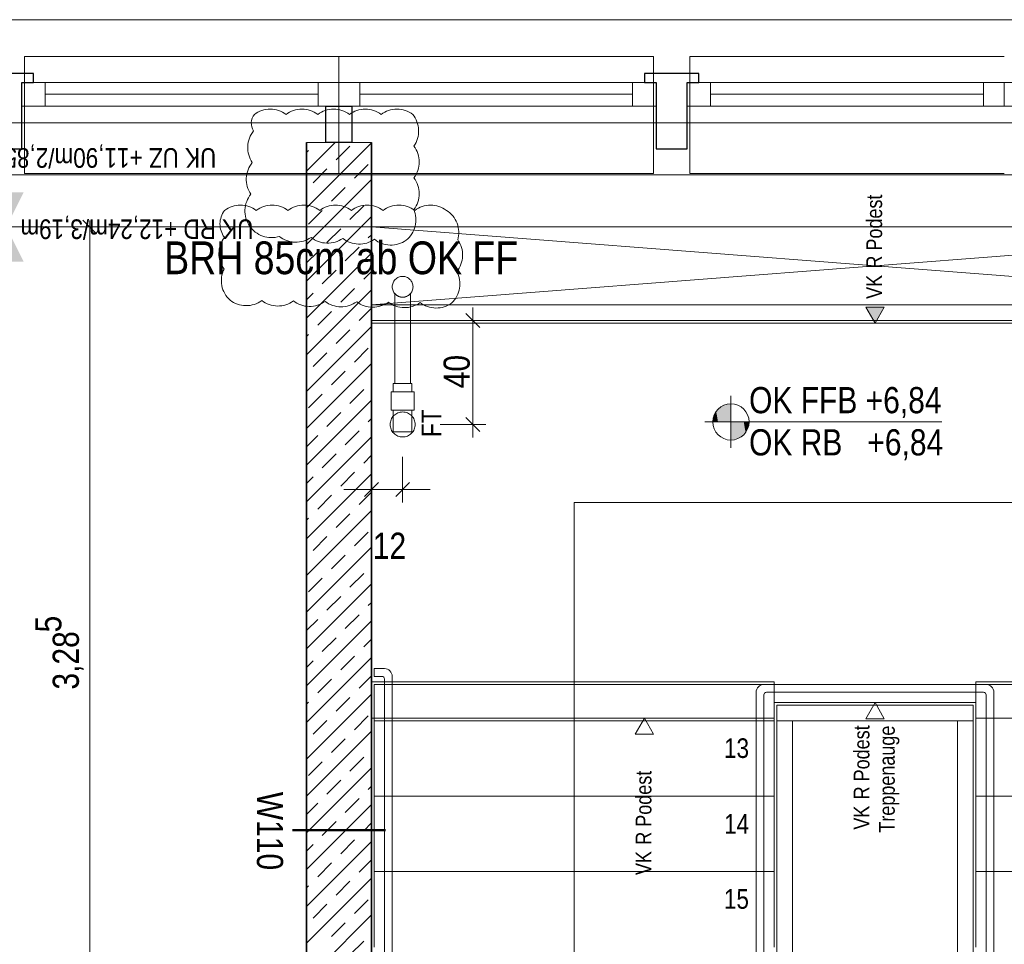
# Model space of a CAD drawing. Extents: x -620 to 300, y 62 to 1112.
# Tile 232 of 235: x -68 to 8, y 940 to 1011. Entities that reach past the tile are written whole.
import ezdxf
from ezdxf.lldxf.tags import DXFTag

# ---------------------------------------------------------------- set-up
doc = ezdxf.new("R2010")
doc.units = 0
doc.layers.get('0').update_dxf_attribs({"lineweight": 13})
for name, color, linetype, lineweight, true_color in [('30 -33 Aussenwände- 7 Fassade_ Elemente', 7, 'Continuous', 9, 0x00aacc), ('30 -34 Innenwände- 1 tragend', 7, 'Continuous', 13, 0xdd0806), ('30 -35 Decken- 1 Konstruktion-Träger- Stahlbeton', 7, 'Continuous', 13, 0x33aa00), ('30 -35 Decken- 2.1 Treppen Innen 2D', 7, 'Continuous', 9, 0x599559), ('40 -47 Nutzungspez. Anlagen -4 Feuerlöschanlagen', 7, 'Continuous', 9, 0xff7fff), ('70 -76 Bemaßung- 2 Allgemein', 9, 'Continuous', 5, 0x808080), ('70 -77 Revision- 2 Wolken', 7, 'Continuous', 18, 0x944cff)]:
    doc.layers.add(name, color=color, linetype=linetype, lineweight=lineweight, true_color=true_color)
for name, color, linetype, lineweight in [('70 -71 Achsen- 1 Gebäudeachsen', 7, 'STRICHPUNKT2-A06CPVE5L0', 18), ('70 -72 Beschriftung- 5 Höhenkoten-A06CPVE2L0', 7, 'Continuous', 15), ('70 -75 Raumstempel- 3 Wandstempel', 7, 'Continuous', 50), ('Keine-A06CPVE4L0', 7, 'Continuous', 9)]:
    doc.layers.add(name, color=color, linetype=linetype, lineweight=lineweight)
doc.styles.get("Standard").update_dxf_attribs({"font": 'ARIALN.TTF'})
tags = doc.linetypes.add('grob-A06CPVE1L0', pattern=[14, 3, -8, 3]).pattern_tags.tags
tags[8:9] = [DXFTag(74, 4), DXFTag(75, 0), DXFTag(340, '0'), DXFTag(46, 0.0), DXFTag(50, 0.0), DXFTag(44, 0.0), DXFTag(45, 0.0)]
tags[6:7] = [DXFTag(74, 4), DXFTag(75, 0), DXFTag(340, '0'), DXFTag(46, 0.0), DXFTag(50, 0.0), DXFTag(44, 0.0), DXFTag(45, 0.0)]
tags[4:5] = [DXFTag(74, 4), DXFTag(75, 0), DXFTag(340, '0'), DXFTag(46, 0.0), DXFTag(50, 0.0), DXFTag(44, 0.0), DXFTag(45, 0.0)]
tags = doc.linetypes.add('STRICHPUNKT2-A06CPVE5L0', pattern=[12.7, 6.35, -3.175, 0, -3.175]).pattern_tags.tags
tags[10:11] = [DXFTag(74, 4), DXFTag(75, 0), DXFTag(340, '0'), DXFTag(46, 0.0), DXFTag(50, 0.0), DXFTag(44, 0.0), DXFTag(45, 0.0)]
tags[8:9] = [DXFTag(74, 4), DXFTag(75, 0), DXFTag(340, '0'), DXFTag(46, 0.0), DXFTag(50, 0.0), DXFTag(44, 0.0), DXFTag(45, 0.0)]
tags[6:7] = [DXFTag(74, 4), DXFTag(75, 0), DXFTag(340, '0'), DXFTag(46, 0.0), DXFTag(50, 0.0), DXFTag(44, 0.0), DXFTag(45, 0.0)]
tags[4:5] = [DXFTag(74, 4), DXFTag(75, 0), DXFTag(340, '0'), DXFTag(46, 0.0), DXFTag(50, 0.0), DXFTag(44, 0.0), DXFTag(45, 0.0)]

# ---------------------------------------------------------------- blocks, each defined once
blk = doc.blocks.new('Referenz-A06CPVE6L0')
at = {"layer": '30 -33 Aussenwände- 7 Fassade_ Elemente', "color": 0, "linetype": 'Continuous', "ltscale": 0.13}
for p, q in [((38.021, 1011.393), (-124.179, 1011.393)), ((-67.479, 1006.553), (-43.079, 1006.553)), ((-67.479, 1004.753), (-67.479, 1006.553)), ((-43.079, 1006.553), (-18.679, 1006.553)), ((-43.079, 1004.753), (-43.079, 1006.553)), ((-18.679, 1006.553), (-18.679, 1004.753)), ((-16.279, 1006.553), (8.121, 1006.553)), ((-16.279, 1004.753), (-16.279, 1006.553)), ((8.121, 1006.553), (32.521, 1006.553)), ((8.121, 1004.753), (8.121, 1006.553)), ((-43.079, 1004.753), (-67.479, 1004.753)), ((-18.679, 1004.753), (-43.079, 1004.753)), ((8.121, 1004.753), (-16.279, 1004.753)), ((32.521, 1004.753), (8.121, 1004.753)), ((-121.079, 995.453), (34.921, 995.453))]:
    blk.add_line(p, q, dxfattribs=at)
at = {"layer": '30 -33 Aussenwände- 7 Fassade_ Elemente', "color": 0}
for p, q in [((-67.279, 1006.553), (-67.279, 1008.553)), ((-67.279, 1008.553), (-43.079, 1008.553)), ((-43.079, 1008.553), (-43.079, 1006.553)), ((-43.079, 1008.553), (-18.879, 1008.553)), ((-18.879, 1008.553), (-18.879, 1006.553)), ((-16.079, 1006.553), (-16.079, 1008.553)), ((-16.079, 1008.553), (8.121, 1008.553)), ((-67.279, 1006.553), (-65.679, 1006.553)), ((-67.279, 1004.753), (-67.279, 1006.553)), ((-65.679, 1006.553), (-44.679, 1006.553)), ((-65.679, 1004.753), (-65.679, 1006.553)), ((-44.679, 1006.553), (-44.679, 1004.753)), ((-43.079, 1006.553), (-44.679, 1006.553)), ((-43.079, 1004.753), (-43.079, 1006.553)), ((-43.079, 1006.553), (-41.479, 1006.553)), ((-41.479, 1006.553), (-20.479, 1006.553)), ((-41.479, 1004.753), (-41.479, 1006.553)), ((-20.479, 1006.553), (-20.479, 1004.753)), ((-18.879, 1006.553), (-20.479, 1006.553)), ((-18.879, 1004.753), (-18.879, 1006.553)), ((-16.079, 1006.553), (-14.479, 1006.553)), ((-16.079, 1004.753), (-16.079, 1006.553)), ((-14.479, 1006.553), (6.521, 1006.553)), ((-14.479, 1004.753), (-14.479, 1006.553)), ((6.521, 1006.553), (6.521, 1004.753)), ((8.121, 1006.553), (6.521, 1006.553)), ((-44.679, 1005.653), (-65.679, 1005.653)), ((-20.479, 1005.653), (-41.479, 1005.653)), ((6.521, 1005.653), (-14.479, 1005.653)), ((-67.279, 1004.753), (-67.279, 999.553)), ((-65.679, 1004.753), (-67.279, 1004.753)), ((-44.679, 1004.753), (-65.679, 1004.753)), ((-44.679, 1004.753), (-43.079, 1004.753)), ((-43.079, 999.553), (-43.079, 1004.753)), ((-41.479, 1004.753), (-43.079, 1004.753)), ((-20.479, 1004.753), (-41.479, 1004.753)), ((-20.479, 1004.753), (-18.879, 1004.753)), ((-18.879, 999.553), (-18.879, 1004.753)), ((-16.079, 1004.753), (-16.079, 999.553)), ((-14.479, 1004.753), (-16.079, 1004.753)), ((6.521, 1004.753), (-14.479, 1004.753)), ((6.521, 1004.753), (8.121, 1004.753)), ((-67.279, 999.553), (-43.079, 999.553)), ((-43.079, 999.553), (-18.879, 999.553)), ((-16.079, 999.553), (8.121, 999.553))]:
    blk.add_line(p, q, dxfattribs=at)
at = {"layer": '30 -33 Aussenwände- 7 Fassade_ Elemente', "color": 0, "linetype": 'Continuous', "lineweight": 25, "ltscale": 0.25}
for p, q in [((-66.579, 1007.253), (-70.779, 1007.253)), ((-66.579, 1007.253), (-70.779, 1007.253)), ((-66.579, 1006.553), (-66.579, 1007.253)), ((-66.579, 1006.553), (-66.579, 1007.253)), ((-19.579, 1007.253), (-19.579, 1006.553)), ((-15.379, 1007.253), (-19.579, 1007.253)), ((-15.379, 1006.553), (-15.379, 1007.253)), ((-67.479, 1001.453), (-67.479, 1006.553)), ((-67.479, 1006.553), (-66.579, 1006.553)), ((-67.479, 1001.453), (-67.479, 1006.553)), ((-67.479, 1006.553), (-66.579, 1006.553)), ((-19.579, 1006.553), (-18.679, 1006.553)), ((-18.679, 1006.553), (-18.679, 1001.453)), ((-16.279, 1001.453), (-16.279, 1006.553)), ((-16.279, 1006.553), (-15.379, 1006.553)), ((-44.079, 1004.753), (-42.079, 1004.753)), ((-44.079, 1001.953), (-44.079, 1004.753)), ((-42.079, 1004.753), (-42.079, 1001.953)), ((-42.079, 1001.953), (-44.079, 1001.953)), ((-69.879, 1001.453), (-67.479, 1001.453)), ((-69.879, 1001.453), (-67.479, 1001.453)), ((-18.679, 1001.453), (-16.279, 1001.453))]:
    blk.add_line(p, q, dxfattribs=at)
at = {"layer": '30 -33 Aussenwände- 7 Fassade_ Elemente', "color": 0, "linetype": 'Continuous', "lineweight": 18, "ltscale": 0.18}
for p, q in [((-67.479, 1006.553), (-65.679, 1006.553)), ((-67.479, 1004.753), (-67.479, 1006.553)), ((-65.679, 1006.553), (-65.679, 1004.753)), ((-44.679, 1006.553), (-43.079, 1006.553)), ((-44.679, 1004.753), (-44.679, 1006.553)), ((-43.079, 1006.553), (-41.479, 1006.553)), ((-43.079, 1004.753), (-43.079, 1006.553)), ((-41.479, 1006.553), (-41.479, 1004.753)), ((-20.479, 1006.553), (-18.679, 1006.553)), ((-20.479, 1004.753), (-20.479, 1006.553)), ((-18.679, 1006.553), (-18.679, 1004.753)), ((-16.279, 1006.553), (-14.479, 1006.553)), ((-16.279, 1004.753), (-16.279, 1006.553)), ((-14.479, 1006.553), (-14.479, 1004.753)), ((6.521, 1006.553), (8.121, 1006.553)), ((6.521, 1004.753), (6.521, 1006.553)), ((8.121, 1006.553), (9.721, 1006.553)), ((8.121, 1004.753), (8.121, 1006.553)), ((-65.679, 1005.653), (-44.679, 1005.653)), ((-41.479, 1005.653), (-20.479, 1005.653)), ((-14.479, 1005.653), (6.521, 1005.653)), ((-65.679, 1004.753), (-67.479, 1004.753)), ((-43.079, 1004.753), (-44.679, 1004.753)), ((-41.479, 1004.753), (-43.079, 1004.753)), ((-18.679, 1004.753), (-20.479, 1004.753)), ((-14.479, 1004.753), (-16.279, 1004.753)), ((8.121, 1004.753), (6.521, 1004.753)), ((9.721, 1004.753), (8.121, 1004.753))]:
    blk.add_line(p, q, dxfattribs=at)
at = {"layer": '30 -34 Innenwände- 1 tragend', "color": 0, "lineweight": 9}
for p, q in [((-45.579, 999.751), (-43.376, 1001.953)), ((-45.579, 999.751), (-43.376, 1001.953)), ((-45.579, 996.923), (-40.579, 1001.923)), ((-45.579, 996.923), (-40.579, 1001.923)), ((-45.579, 1001.165), (-45.421, 1001.323)), ((-45.579, 1001.165), (-45.421, 1001.323)), ((-43.299, 1000.616), (-42.239, 1001.677)), ((-43.299, 1000.616), (-42.239, 1001.677)), ((-41.885, 999.202), (-40.825, 1000.262)), ((-41.885, 999.202), (-40.825, 1000.262)), ((-45.067, 998.848), (-44.007, 999.909)), ((-45.067, 998.848), (-44.007, 999.909)), ((-45.579, 994.094), (-40.579, 999.094)), ((-45.579, 994.094), (-40.579, 999.094)), ((-43.653, 997.434), (-42.592, 998.495)), ((-43.653, 997.434), (-42.592, 998.495)), ((-45.421, 995.666), (-44.36, 996.727)), ((-45.421, 995.666), (-44.36, 996.727)), ((-42.239, 996.02), (-41.178, 997.081)), ((-42.239, 996.02), (-41.178, 997.081)), ((-45.579, 991.266), (-40.579, 996.266)), ((-45.579, 991.266), (-40.579, 996.266)), ((-44.007, 994.252), (-42.946, 995.313)), ((-44.007, 994.252), (-42.946, 995.313)), ((-40.825, 994.606), (-40.579, 994.852)), ((-40.825, 994.606), (-40.579, 994.852)), ((-45.579, 992.68), (-44.714, 993.545)), ((-45.579, 992.68), (-44.714, 993.545)), ((-45.579, 988.438), (-40.579, 993.438)), ((-45.579, 988.438), (-40.579, 993.438)), ((-42.592, 992.838), (-41.532, 993.899)), ((-42.592, 992.838), (-41.532, 993.899)), ((-44.36, 991.07), (-43.299, 992.131)), ((-44.36, 991.07), (-43.299, 992.131)), ((-41.178, 991.424), (-40.579, 992.023)), ((-41.178, 991.424), (-40.579, 992.023)), ((-45.579, 985.609), (-40.579, 990.609)), ((-45.579, 985.609), (-40.579, 990.609)), ((-45.579, 989.852), (-45.067, 990.363)), ((-45.579, 989.852), (-45.067, 990.363)), ((-42.946, 989.656), (-41.885, 990.717)), ((-42.946, 989.656), (-41.885, 990.717)), ((-44.714, 987.888), (-43.653, 988.949)), ((-44.714, 987.888), (-43.653, 988.949)), ((-41.532, 988.242), (-40.579, 989.195)), ((-41.532, 988.242), (-40.579, 989.195)), ((-45.579, 982.781), (-40.579, 987.781)), ((-45.579, 982.781), (-40.579, 987.781)), ((-43.299, 986.474), (-42.239, 987.535)), ((-43.299, 986.474), (-42.239, 987.535)), ((-45.579, 987.023), (-45.421, 987.181)), ((-45.579, 987.023), (-45.421, 987.181)), ((-45.067, 984.706), (-44.007, 985.767)), ((-45.067, 984.706), (-44.007, 985.767)), ((-41.885, 985.06), (-40.825, 986.12)), ((-41.885, 985.06), (-40.825, 986.12)), ((-45.579, 979.952), (-40.579, 984.952)), ((-45.579, 979.952), (-40.579, 984.952)), ((-43.653, 983.292), (-42.592, 984.353)), ((-43.653, 983.292), (-42.592, 984.353)), ((-42.239, 981.878), (-41.178, 982.938)), ((-42.239, 981.878), (-41.178, 982.938)), ((-45.579, 977.124), (-40.579, 982.124)), ((-45.579, 977.124), (-40.579, 982.124)), ((-45.421, 981.524), (-44.36, 982.585)), ((-45.421, 981.524), (-44.36, 982.585)), ((-44.007, 980.11), (-42.946, 981.171)), ((-44.007, 980.11), (-42.946, 981.171)), ((-40.825, 980.464), (-40.579, 980.71)), ((-40.825, 980.464), (-40.579, 980.71)), ((-42.592, 978.696), (-41.532, 979.756)), ((-42.592, 978.696), (-41.532, 979.756)), ((-45.579, 978.538), (-44.714, 979.403)), ((-45.579, 978.538), (-44.714, 979.403)), ((-45.579, 974.295), (-40.579, 979.295)), ((-45.579, 974.295), (-40.579, 979.295)), ((-44.36, 976.928), (-43.299, 977.989)), ((-44.36, 976.928), (-43.299, 977.989)), ((-41.178, 977.282), (-40.579, 977.881)), ((-41.178, 977.282), (-40.579, 977.881)), ((-45.579, 971.467), (-40.579, 976.467)), ((-45.579, 971.467), (-40.579, 976.467)), ((-45.579, 975.71), (-45.067, 976.221)), ((-45.579, 975.71), (-45.067, 976.221)), ((-42.946, 975.514), (-41.885, 976.574)), ((-42.946, 975.514), (-41.885, 976.574)), ((-44.714, 973.746), (-43.653, 974.807)), ((-44.714, 973.746), (-43.653, 974.807)), ((-41.532, 974.1), (-40.579, 975.053)), ((-41.532, 974.1), (-40.579, 975.053)), ((-45.579, 968.639), (-40.579, 973.639)), ((-45.579, 968.639), (-40.579, 973.639)), ((-45.579, 972.881), (-45.421, 973.039)), ((-45.579, 972.881), (-45.421, 973.039)), ((-43.299, 972.332), (-42.239, 973.392)), ((-43.299, 972.332), (-42.239, 973.392)), ((-45.067, 970.564), (-44.007, 971.625)), ((-45.067, 970.564), (-44.007, 971.625)), ((-41.885, 970.918), (-40.825, 971.978)), ((-41.885, 970.918), (-40.825, 971.978)), ((-45.579, 965.81), (-40.579, 970.81)), ((-45.579, 965.81), (-40.579, 970.81)), ((-43.653, 969.15), (-42.592, 970.21)), ((-43.653, 969.15), (-42.592, 970.21)), ((-45.421, 967.382), (-44.36, 968.443)), ((-45.421, 967.382), (-44.36, 968.443)), ((-42.239, 967.736), (-41.178, 968.796)), ((-42.239, 967.736), (-41.178, 968.796)), ((-45.579, 962.982), (-40.579, 967.982)), ((-45.579, 962.982), (-40.579, 967.982)), ((-44.007, 965.968), (-42.946, 967.028)), ((-44.007, 965.968), (-42.946, 967.028)), ((-40.825, 966.321), (-40.579, 966.567)), ((-40.825, 966.321), (-40.579, 966.567)), ((-42.592, 964.554), (-41.532, 965.614)), ((-42.592, 964.554), (-41.532, 965.614)), ((-45.579, 964.396), (-44.714, 965.261)), ((-45.579, 964.396), (-44.714, 965.261)), ((-45.579, 960.153), (-40.579, 965.153)), ((-45.579, 960.153), (-40.579, 965.153)), ((-44.36, 962.786), (-43.299, 963.846)), ((-44.36, 962.786), (-43.299, 963.846)), ((-41.178, 963.139), (-40.579, 963.739)), ((-41.178, 963.139), (-40.579, 963.739)), ((-45.579, 957.325), (-40.579, 962.325)), ((-45.579, 957.325), (-40.579, 962.325)), ((-42.946, 961.372), (-41.885, 962.432)), ((-42.946, 961.372), (-41.885, 962.432)), ((-45.579, 961.567), (-45.067, 962.079)), ((-45.579, 961.567), (-45.067, 962.079)), ((-41.532, 959.957), (-40.579, 960.911)), ((-41.532, 959.957), (-40.579, 960.911)), ((-44.714, 959.604), (-43.653, 960.665)), ((-44.714, 959.604), (-43.653, 960.665)), ((-45.579, 954.496), (-40.579, 959.496)), ((-45.579, 954.496), (-40.579, 959.496)), ((-43.299, 958.19), (-42.239, 959.25)), ((-43.299, 958.19), (-42.239, 959.25)), ((-45.579, 958.739), (-45.421, 958.897)), ((-45.579, 958.739), (-45.421, 958.897)), ((-41.885, 956.775), (-40.825, 957.836)), ((-41.885, 956.775), (-40.825, 957.836)), ((-45.067, 956.422), (-44.007, 957.483)), ((-45.067, 956.422), (-44.007, 957.483)), ((-45.579, 951.668), (-40.579, 956.668)), ((-45.579, 951.668), (-40.579, 956.668)), ((-43.653, 955.008), (-42.592, 956.068)), ((-43.653, 955.008), (-42.592, 956.068)), ((-45.421, 953.24), (-44.36, 954.301)), ((-45.421, 953.24), (-44.36, 954.301)), ((-42.239, 953.593), (-41.178, 954.654)), ((-42.239, 953.593), (-41.178, 954.654)), ((-45.579, 948.84), (-40.579, 953.84)), ((-45.579, 948.84), (-40.579, 953.84)), ((-44.007, 951.826), (-42.946, 952.886)), ((-44.007, 951.826), (-42.946, 952.886)), ((-40.825, 952.179), (-40.579, 952.425)), ((-40.825, 952.179), (-40.579, 952.425)), ((-45.579, 950.254), (-44.714, 951.119)), ((-45.579, 950.254), (-44.714, 951.119)), ((-45.579, 946.011), (-40.579, 951.011)), ((-45.579, 946.011), (-40.579, 951.011)), ((-42.592, 950.411), (-41.532, 951.472)), ((-42.592, 950.411), (-41.532, 951.472)), ((-44.36, 948.644), (-43.299, 949.704)), ((-44.36, 948.644), (-43.299, 949.704)), ((-41.178, 948.997), (-40.579, 949.597)), ((-41.178, 948.997), (-40.579, 949.597)), ((-45.579, 943.183), (-40.579, 948.183)), ((-45.579, 943.183), (-40.579, 948.183)), ((-45.579, 947.425), (-45.067, 947.937)), ((-45.579, 947.425), (-45.067, 947.937)), ((-42.946, 947.229), (-41.885, 948.29)), ((-42.946, 947.229), (-41.885, 948.29)), ((-44.714, 945.462), (-43.653, 946.522)), ((-44.714, 945.462), (-43.653, 946.522)), ((-41.532, 945.815), (-40.579, 946.768)), ((-41.532, 945.815), (-40.579, 946.768)), ((-45.579, 940.354), (-40.579, 945.354)), ((-45.579, 940.354), (-40.579, 945.354)), ((-43.299, 944.048), (-42.239, 945.108)), ((-43.299, 944.048), (-42.239, 945.108)), ((-45.579, 944.597), (-45.421, 944.755)), ((-45.579, 944.597), (-45.421, 944.755)), ((-45.067, 942.28), (-44.007, 943.34)), ((-45.067, 942.28), (-44.007, 943.34)), ((-41.885, 942.633), (-40.825, 943.694)), ((-41.885, 942.633), (-40.825, 943.694)), ((-45.579, 937.526), (-40.579, 942.526)), ((-45.579, 937.526), (-40.579, 942.526)), ((-43.653, 940.866), (-42.592, 941.926)), ((-43.653, 940.866), (-42.592, 941.926)), ((-42.239, 939.451), (-41.178, 940.512)), ((-42.239, 939.451), (-41.178, 940.512))]:
    blk.add_line(p, q, dxfattribs=at)
at = {"layer": '30 -34 Innenwände- 1 tragend', "color": 0, "lineweight": 35}
for p, q in [((-45.579, 1001.953), (-45.579, 836.953)), ((-40.579, 1001.953), (-40.579, 836.953))]:
    blk.add_line(p, q, dxfattribs=at)
at = {"layer": '30 -34 Innenwände- 1 tragend', "color": 0, "linetype": 'Continuous', "lineweight": -2, "ltscale": 0.13}
for p, q in [((-45.579, 1001.953), (-45.579, 836.953)), ((-45.579, 1001.953), (-40.579, 1001.953)), ((-40.579, 1001.953), (-40.579, 836.953))]:
    blk.add_line(p, q, dxfattribs=at)
at = {"layer": '30 -35 Decken- 1 Konstruktion-Träger- Stahlbeton', "color": 0, "linetype": 'grob-A06CPVE1L0', "lineweight": -2, "ltscale": 0.13}
for p, q in [((76.595, 1003.453), (-121.579, 1003.453)), ((76.595, 995.453), (-121.579, 995.453))]:
    blk.add_line(p, q, dxfattribs=at)
at = {"layer": '30 -35 Decken- 2.1 Treppen Innen 2D', "color": 0}
for p, q in [((-40.579, 988.253), (-40.579, 989.453)), ((-40.579, 989.453), (36.921, 989.453)), ((36.921, 988.253), (-40.579, 988.253)), ((36.921, 988.053), (-40.579, 988.053)), ((-40.579, 988.053), (-40.579, 960.453)), ((21.321, 974.253), (-24.979, 974.253)), ((-24.979, 974.253), (-24.979, 881.853)), ((-39.579, 961.473), (-40.379, 961.473)), ((-40.379, 961.473), (-40.379, 960.873)), ((-40.379, 960.873), (-39.779, 960.873)), ((-38.979, 881.553), (-38.979, 960.873)), ((-40.579, 960.453), (-9.579, 960.453)), ((-40.379, 957.453), (-40.379, 960.253)), ((-40.379, 960.253), (-9.579, 960.253)), ((-39.579, 960.673), (-39.579, 881.753)), ((-10.379, 960.253), (6.721, 960.253)), ((-9.579, 960.453), (-9.579, 958.853)), ((-9.579, 960.253), (-9.579, 957.453)), ((5.921, 958.853), (5.921, 960.453)), ((5.921, 960.453), (36.921, 960.453)), ((5.921, 960.253), (5.921, 951.653)), ((36.721, 960.253), (5.921, 960.253)), ((-10.979, 882.753), (-10.979, 959.653)), ((-10.379, 959.453), (-10.379, 882.953)), ((6.521, 959.653), (-10.179, 959.653)), ((6.721, 922.866), (6.721, 959.453)), ((7.321, 959.653), (7.321, 922.754)), ((-9.579, 958.853), (5.921, 958.853)), ((-9.379, 957.453), (-9.379, 958.653)), ((-9.379, 958.653), (5.721, 958.653)), ((5.721, 958.653), (5.721, 957.453)), ((-40.379, 951.653), (-40.379, 957.453)), ((-40.379, 957.453), (-9.579, 957.453)), ((-9.579, 957.453), (-40.379, 957.453)), ((-9.579, 957.453), (-9.579, 951.653)), ((-9.379, 884.953), (-9.379, 957.453)), ((-9.379, 957.453), (-8.179, 957.453)), ((5.721, 957.453), (-9.379, 957.453)), ((-8.179, 957.453), (-8.179, 884.953)), ((4.521, 957.453), (4.521, 923.278)), ((5.721, 957.453), (4.521, 957.453)), ((5.721, 923.053), (5.721, 957.453)), ((-40.379, 945.853), (-40.379, 951.653)), ((-40.379, 951.653), (-9.579, 951.653)), ((-9.579, 951.653), (-40.379, 951.653)), ((-9.579, 951.653), (-9.579, 945.853)), ((5.921, 951.653), (5.921, 945.853)), ((36.721, 951.653), (5.921, 951.653)), ((5.921, 951.653), (36.721, 951.653)), ((-40.379, 940.053), (-40.379, 945.853)), ((-40.379, 945.853), (-9.579, 945.853)), ((-9.579, 945.853), (-40.379, 945.853)), ((-9.579, 945.853), (-9.579, 940.053)), ((5.921, 945.853), (5.921, 940.053)), ((36.721, 945.853), (5.921, 945.853)), ((5.921, 945.853), (36.721, 945.853))]:
    blk.add_line(p, q, dxfattribs=at)
at = {"layer": '30 -35 Decken- 2.1 Treppen Innen 2D', "color": 0, "linetype": 'grob-A06CPVE1L0', "ltscale": 0.13}
for p, q in [((36.921, 988.053), (-40.579, 988.053)), ((-40.579, 988.053), (-40.579, 957.653)), ((-9.579, 958.853), (5.921, 958.853)), ((-9.579, 957.653), (-9.579, 958.853)), ((5.921, 958.853), (5.921, 957.653)), ((-40.579, 957.653), (-9.579, 957.653)), ((5.921, 957.653), (36.921, 957.653))]:
    blk.add_line(p, q, dxfattribs=at)
at = {"layer": '30 -35 Decken- 2.1 Treppen Innen 2D', "color": 0, "linetype": 'Continuous', "ltscale": 0.13}
for p, q in [((-1.829, 958.853), (-2.541, 957.619)), ((-1.116, 957.619), (-1.829, 958.853)), ((-19.579, 957.653), (-20.291, 956.419)), ((-18.866, 956.419), (-19.579, 957.653)), ((-2.541, 957.619), (-1.116, 957.619)), ((-20.291, 956.419), (-18.866, 956.419))]:
    blk.add_line(p, q, dxfattribs=at)
at = {"layer": '30 -35 Decken- 2.1 Treppen Innen 2D', "color": 0}
for centre, major_axis in [((-39.779, 960.673), (0.2, 0)), ((-39.579, 960.873), (0.6, 0)), ((-10.379, 959.653), (0, 0.6)), ((6.721, 959.653), (0.6, 0)), ((-10.179, 959.453), (0, 0.2)), ((6.521, 959.453), (0.2, 0))]:
    blk.add_ellipse(centre, major_axis=major_axis, ratio=1, start_param=0, end_param=1.570796, dxfattribs=at)
at = {"layer": '40 -47 Nutzungspez. Anlagen -4 Feuerlöschanlagen', "color": 0, "linetype": 'Continuous', "ltscale": 0.13}
for p, q in [((-38.963, 990.999), (-38.944, 991.076)), ((-38.944, 991.076), (-38.918, 991.15)), ((-38.918, 991.15), (-38.884, 991.221)), ((-38.884, 991.221), (-38.844, 991.288)), ((-38.844, 991.288), (-38.797, 991.351)), ((-38.797, 991.351), (-38.744, 991.409)), ((-38.744, 991.409), (-38.686, 991.462)), ((-38.686, 991.462), (-38.623, 991.509)), ((-38.623, 991.509), (-38.556, 991.549)), ((-38.556, 991.549), (-38.485, 991.583)), ((-38.485, 991.583), (-38.411, 991.609)), ((-38.411, 991.609), (-38.335, 991.628)), ((-38.335, 991.628), (-38.257, 991.64)), ((-38.257, 991.64), (-38.179, 991.643)), ((-38.179, 991.643), (-38.1, 991.64)), ((-38.1, 991.64), (-38.022, 991.628)), ((-38.022, 991.628), (-37.946, 991.609)), ((-37.946, 991.609), (-37.872, 991.583)), ((-37.872, 991.583), (-37.801, 991.549)), ((-37.801, 991.549), (-37.734, 991.509)), ((-37.734, 991.509), (-37.671, 991.462)), ((-37.671, 991.462), (-37.613, 991.409)), ((-37.613, 991.409), (-37.56, 991.351)), ((-37.56, 991.351), (-37.513, 991.288)), ((-37.513, 991.288), (-37.473, 991.221)), ((-37.473, 991.221), (-37.439, 991.15)), ((-37.439, 991.15), (-37.413, 991.076)), ((-37.413, 991.076), (-37.394, 990.999)), ((-38.979, 990.843), (-38.975, 990.922)), ((-38.975, 990.765), (-38.979, 990.843)), ((-38.975, 990.922), (-38.963, 990.999)), ((-38.963, 990.687), (-38.975, 990.765)), ((-38.944, 990.611), (-38.963, 990.687)), ((-38.918, 990.537), (-38.944, 990.611)), ((-38.884, 990.466), (-38.918, 990.537)), ((-38.844, 990.399), (-38.884, 990.466)), ((-38.797, 990.336), (-38.844, 990.399)), ((-38.744, 990.278), (-38.797, 990.336)), ((-38.786, 990.323), (-38.786, 983.407)), ((-37.56, 990.336), (-37.613, 990.278)), ((-37.571, 983.407), (-37.571, 990.323)), ((-37.513, 990.399), (-37.56, 990.336)), ((-37.473, 990.466), (-37.513, 990.399)), ((-37.439, 990.537), (-37.473, 990.466)), ((-37.413, 990.611), (-37.439, 990.537)), ((-37.394, 990.687), (-37.413, 990.611)), ((-37.394, 990.999), (-37.382, 990.922)), ((-37.382, 990.765), (-37.394, 990.687)), ((-37.382, 990.922), (-37.379, 990.843)), ((-37.379, 990.843), (-37.382, 990.765)), ((-38.686, 990.225), (-38.744, 990.278)), ((-38.623, 990.178), (-38.686, 990.225)), ((-38.556, 990.138), (-38.623, 990.178)), ((-38.485, 990.104), (-38.556, 990.138)), ((-38.411, 990.078), (-38.485, 990.104)), ((-38.335, 990.059), (-38.411, 990.078)), ((-38.257, 990.047), (-38.335, 990.059)), ((-38.179, 990.043), (-38.257, 990.047)), ((-38.1, 990.047), (-38.179, 990.043)), ((-38.022, 990.059), (-38.1, 990.047)), ((-37.946, 990.078), (-38.022, 990.059)), ((-37.872, 990.104), (-37.946, 990.078)), ((-37.801, 990.138), (-37.872, 990.104)), ((-37.734, 990.178), (-37.801, 990.138)), ((-37.671, 990.225), (-37.734, 990.178)), ((-37.613, 990.278), (-37.671, 990.225)), ((-39.068, 981.36), (-39.068, 982.763)), ((-39.068, 982.763), (-37.289, 982.763)), ((-38.897, 982.763), (-38.897, 983.407)), ((-38.897, 983.407), (-37.46, 983.407)), ((-37.46, 982.763), (-38.897, 982.763)), ((-38.786, 983.407), (-37.571, 983.407)), ((-37.46, 983.407), (-37.46, 982.763)), ((-37.289, 982.763), (-37.289, 981.36)), ((-37.289, 981.36), (-39.068, 981.36)), ((-38.897, 979.685), (-38.897, 981.36)), ((-38.897, 981.36), (-37.46, 981.36)), ((-37.46, 981.36), (-37.46, 979.685)), ((-39.122, 980.441), (-39.099, 980.533)), ((-39.099, 980.533), (-39.068, 980.622)), ((-39.068, 980.622), (-39.027, 980.707)), ((-39.027, 980.707), (-38.979, 980.788)), ((-38.979, 980.788), (-38.922, 980.864)), ((-38.922, 980.864), (-38.859, 980.934)), ((-38.859, 980.934), (-38.789, 980.997)), ((-38.789, 980.997), (-38.713, 981.054)), ((-38.713, 981.054), (-38.632, 981.102)), ((-38.632, 981.102), (-38.547, 981.142)), ((-38.547, 981.142), (-38.458, 981.174)), ((-38.458, 981.174), (-38.366, 981.197)), ((-38.366, 981.197), (-38.273, 981.211)), ((-38.273, 981.211), (-38.179, 981.216)), ((-38.179, 981.216), (-38.084, 981.211)), ((-38.084, 981.211), (-37.991, 981.197)), ((-37.991, 981.197), (-37.899, 981.174)), ((-37.899, 981.174), (-37.81, 981.142)), ((-37.81, 981.142), (-37.725, 981.102)), ((-37.725, 981.102), (-37.644, 981.054)), ((-37.644, 981.054), (-37.568, 980.997)), ((-37.568, 980.997), (-37.498, 980.934)), ((-37.498, 980.934), (-37.435, 980.864)), ((-37.435, 980.864), (-37.378, 980.788)), ((-37.378, 980.788), (-37.33, 980.707)), ((-37.33, 980.707), (-37.289, 980.622)), ((-37.289, 980.622), (-37.258, 980.533)), ((-37.258, 980.533), (-37.235, 980.441)), ((-39.141, 980.253), (-39.136, 980.348)), ((-39.136, 980.159), (-39.141, 980.253)), ((-39.136, 980.348), (-39.122, 980.441)), ((-39.122, 980.066), (-39.136, 980.159)), ((-39.099, 979.974), (-39.122, 980.066)), ((-39.068, 979.885), (-39.099, 979.974)), ((-39.027, 979.8), (-39.068, 979.885)), ((-38.979, 979.719), (-39.027, 979.8)), ((-38.922, 979.643), (-38.979, 979.719)), ((-37.378, 979.719), (-37.435, 979.643)), ((-37.33, 979.8), (-37.378, 979.719)), ((-37.289, 979.885), (-37.33, 979.8)), ((-37.258, 979.974), (-37.289, 979.885)), ((-37.235, 980.066), (-37.258, 979.974)), ((-37.235, 980.441), (-37.221, 980.348)), ((-37.221, 980.159), (-37.235, 980.066)), ((-37.221, 980.348), (-37.216, 980.253)), ((-37.216, 980.253), (-37.221, 980.159)), ((-38.859, 979.573), (-38.922, 979.643)), ((-37.46, 979.685), (-38.897, 979.685)), ((-38.789, 979.51), (-38.859, 979.573)), ((-38.713, 979.453), (-38.789, 979.51)), ((-38.632, 979.405), (-38.713, 979.453)), ((-38.547, 979.364), (-38.632, 979.405)), ((-38.458, 979.333), (-38.547, 979.364)), ((-38.366, 979.31), (-38.458, 979.333)), ((-38.273, 979.296), (-38.366, 979.31)), ((-38.179, 979.291), (-38.273, 979.296)), ((-38.084, 979.296), (-38.179, 979.291)), ((-37.991, 979.31), (-38.084, 979.296)), ((-37.899, 979.333), (-37.991, 979.31)), ((-37.81, 979.364), (-37.899, 979.333)), ((-37.725, 979.405), (-37.81, 979.364)), ((-37.644, 979.453), (-37.725, 979.405)), ((-37.568, 979.51), (-37.644, 979.453)), ((-37.498, 979.573), (-37.568, 979.51)), ((-37.435, 979.643), (-37.498, 979.573))]:
    blk.add_line(p, q, dxfattribs=at)
blk.add_ellipse((-38.179, 990.841), major_axis=(-0.607, -0.518), ratio=1, start_param=0, end_param=1.728588, dxfattribs=at)
at = {"layer": '70 -71 Achsen- 1 Gebäudeachsen', "color": 0, "linetype": 'STRICHPUNKT2-A06CPVE5L0', "ltscale": 0.18}
blk.add_line((-538.631, 999.453), (76.595, 999.453), dxfattribs=at)
at = {"layer": '70 -72 Beschriftung- 5 Höhenkoten-A06CPVE2L0', "color": 0, "linetype": 'Continuous', "ltscale": 0.15}
for p, q in [((-12.92, 978.453), (-12.92, 982.453)), ((-12.92, 980.453), (-12.92, 981.853)), ((-12.92, 981.853), (-12.92, 980.453)), ((-14.92, 980.453), (3.304, 980.453)), ((-14.32, 980.453), (-12.92, 980.453)), ((-12.92, 980.453), (-14.32, 980.453)), ((-11.52, 980.453), (-12.92, 980.453)), ((-12.92, 980.453), (-12.92, 979.053)), ((-12.92, 980.453), (-11.52, 980.453)), ((-12.92, 979.053), (-12.92, 980.453))]:
    blk.add_line(p, q, dxfattribs=at)
for major_axis in [(0, 1.4), (1.4, 0), (-1.4, 0), (0, -1.4)]:
    blk.add_ellipse((-12.92, 980.453), major_axis=major_axis, ratio=1, start_param=0, end_param=1.570796, dxfattribs=at)
at = {"layer": '70 -72 Beschriftung- 5 Höhenkoten-A06CPVE2L0', "color": 0, "lineweight": 0}
for points in [[(-14.053, 980.453), (-14.168, 981.089), (-14.053, 981.276)], [(-13.91, 980.453), (-14.053, 981.276), (-13.91, 981.443)], [(-14.053, 980.453), (-14.053, 981.276), (-13.91, 980.453)], [(-13.743, 980.453), (-13.91, 981.443), (-13.743, 981.586)], [(-13.91, 980.453), (-13.91, 981.443), (-13.743, 980.453)], [(-13.556, 980.453), (-13.743, 981.586), (-13.556, 981.701)], [(-13.743, 980.453), (-13.743, 981.586), (-13.556, 980.453)], [(-13.353, 980.453), (-13.556, 981.701), (-13.353, 981.785)], [(-13.556, 980.453), (-13.556, 981.701), (-13.353, 980.453)], [(-13.139, 980.453), (-13.353, 981.785), (-13.139, 981.836)], [(-13.353, 980.453), (-13.353, 981.785), (-13.139, 980.453)], [(-12.92, 980.453), (-13.139, 981.836), (-12.92, 981.853)], [(-13.139, 980.453), (-13.139, 981.836), (-12.92, 980.453)], [(-14.303, 980.453), (-14.32, 980.453), (-14.303, 980.672)], [(-14.252, 980.453), (-14.303, 980.672), (-14.252, 980.886)], [(-14.303, 980.453), (-14.303, 980.672), (-14.252, 980.453)], [(-14.168, 980.453), (-14.252, 980.886), (-14.168, 981.089)], [(-14.252, 980.453), (-14.252, 980.886), (-14.168, 980.453)], [(-14.168, 980.453), (-14.168, 981.089), (-14.053, 980.453)], [(-12.92, 979.053), (-12.92, 980.453), (-12.701, 979.071)], [(-12.701, 979.071), (-12.92, 980.453), (-12.701, 980.453)], [(-12.701, 979.071), (-12.701, 980.453), (-12.488, 979.122)], [(-12.488, 979.122), (-12.701, 980.453), (-12.488, 980.453)], [(-12.488, 979.122), (-12.488, 980.453), (-12.285, 979.206)], [(-12.285, 979.206), (-12.488, 980.453), (-12.285, 980.453)], [(-12.285, 979.206), (-12.285, 980.453), (-12.097, 979.321)], [(-12.097, 979.321), (-12.285, 980.453), (-12.097, 980.453)], [(-12.097, 979.321), (-12.097, 980.453), (-11.93, 979.463)], [(-11.93, 979.463), (-12.097, 980.453), (-11.93, 980.453)], [(-11.93, 979.463), (-11.93, 980.453), (-11.788, 979.631)], [(-11.788, 979.631), (-11.93, 980.453), (-11.788, 980.453)], [(-11.788, 979.631), (-11.788, 980.453), (-11.673, 979.818)], [(-11.673, 979.818), (-11.788, 980.453), (-11.673, 980.453)], [(-11.673, 979.818), (-11.673, 980.453), (-11.589, 980.021)], [(-11.589, 980.021), (-11.673, 980.453), (-11.589, 980.453)], [(-11.589, 980.021), (-11.589, 980.453), (-11.538, 980.234)], [(-11.538, 980.234), (-11.589, 980.453), (-11.538, 980.453)], [(-11.538, 980.234), (-11.538, 980.453), (-11.52, 980.453)]]:
    blk.add_solid(points, dxfattribs=at)
at = {"layer": '70 -76 Bemaßung- 2 Allgemein', "color": 0, "linetype": 'Continuous', "ltscale": 0.13}
for p, q in [((-62.789, 995.984), (-61.728, 994.923)), ((-62.259, 995.953), (-62.259, 994.393)), ((-64.259, 995.453), (-61.259, 995.453)), ((-62.259, 930.814), (-62.259, 994.393)), ((-32.779, 989.253), (-32.779, 987.193)), ((-35.279, 988.253), (-31.779, 988.253)), ((-32.779, 981.314), (-32.779, 987.193)), ((-32.779, 979.253), (-32.779, 981.314)), ((-35.279, 980.253), (-31.779, 980.253)), ((-40.579, 977.753), (-40.579, 974.253)), ((-38.179, 977.753), (-38.179, 974.253)), ((-41.639, 975.253), (-42.699, 975.253)), ((-39.579, 975.253), (-41.639, 975.253)), ((-38.179, 975.253), (-40.579, 975.253)), ((-39.179, 975.253), (-37.118, 975.253)), ((-37.118, 975.253), (-36.058, 975.253))]:
    blk.add_line(p, q, dxfattribs=at)
at = {"layer": '70 -76 Bemaßung- 2 Allgemein', "color": 0, "linetype": 'Continuous', "lineweight": 20, "ltscale": 0.2}
for p, q in [((-33.309, 988.784), (-32.248, 987.723)), ((-32.248, 979.723), (-33.309, 980.784)), ((-40.048, 975.784), (-41.109, 974.723)), ((-38.709, 974.723), (-37.648, 975.784))]:
    blk.add_line(p, q, dxfattribs=at)
at = {"layer": '70 -76 Bemaßung- 2 Allgemein', "color": 0, "lineweight": 0}
for points in [[(-70.011, 998.124), (-68.679, 995.453), (-67.34, 998.122)], [(-67.347, 992.783), (-68.679, 995.453), (-70.017, 992.785)]]:
    blk.add_solid(points, dxfattribs=at)
at = {"layer": '70 -77 Revision- 2 Wolken', "color": 0, "linetype": 'Continuous', "ltscale": 0.18}
for centre, major_axis in [((-48.774, 1003.435), (-0.816, 0.669)), ((-48.37, 1002.478), (0, 2.032)), ((-48.37, 1002.478), (1.219, 1.626)), ((-45.932, 1002.478), (0, 2.032)), ((-45.932, 1002.478), (1.219, 1.626)), ((-43.493, 1002.478), (0, 2.032)), ((-43.493, 1002.478), (1.219, 1.626)), ((-41.055, 1002.478), (0, 2.032)), ((-41.055, 1002.478), (1.219, 1.626)), ((-38.616, 1002.478), (0, 2.032)), ((-38.616, 1002.478), (1.219, 1.626)), ((-38.981, 1002.831), (2.031, 0.068)), ((-48.774, 1003.435), (-1.054, 0.046)), ((-48.073, 1001.55), (-1.571, 1.288)), ((-38.981, 1002.831), (1.665, -1.164)), ((-48.073, 1001.55), (-2.03, 0.088)), ((-38.942, 1000.448), (2.032, -0.001)), ((-48.178, 999.114), (-1.571, 1.288)), ((-38.942, 1000.448), (1.625, -1.22)), ((-48.178, 999.114), (-2.03, 0.088)), ((-38.942, 998.009), (2.032, -0.001)), ((-48.284, 996.678), (-1.571, 1.288)), ((-38.942, 998.009), (1.625, -1.22)), ((-50.507, 995.673), (-1.371, 1.051)), ((-50.659, 995.098), (0, 2.032)), ((-50.659, 995.098), (1.219, 1.626)), ((-48.284, 996.678), (-2.03, 0.088)), ((-48.221, 995.098), (0, 2.032)), ((-48.221, 995.098), (1.219, 1.626)), ((-45.783, 995.098), (0, 2.032)), ((-45.783, 995.098), (1.219, 1.626)), ((-43.344, 995.098), (0, 2.032)), ((-43.344, 995.098), (1.219, 1.626)), ((-40.906, 995.098), (0, 2.032)), ((-40.906, 995.098), (1.219, 1.626)), ((-38.467, 995.098), (0, 2.032)), ((-38.467, 995.098), (1.219, 1.626)), ((-39.191, 996.003), (1.971, -0.495)), ((-36.029, 995.098), (0, 2.032)), ((-36.029, 995.098), (1.219, 1.626)), ((-35.888, 995.001), (1.896, 0.731)), ((-50.507, 995.673), (-1.727, 0.018)), ((-35.888, 995.001), (1.955, -0.553)), ((-48.271, 996.659), (-1.69, -1.129)), ((-39.191, 996.003), (1.28, -1.579)), ((-50.287, 993.414), (-1.613, 1.236)), ((-48.271, 996.659), (-0.674, -1.917)), ((-46.392, 996.309), (-1.268, -1.588)), ((-46.392, 996.309), (-0.062, -2.031)), ((-43.955, 996.235), (-1.268, -1.588)), ((-43.955, 996.235), (-0.062, -2.031)), ((-41.518, 996.161), (-1.268, -1.588)), ((-41.518, 996.161), (-0.062, -2.031)), ((-39.081, 996.087), (-1.268, -1.588)), ((-39.081, 996.087), (-0.062, -2.031)), ((-35.596, 993.281), (2.031, -0.064)), ((-50.287, 993.414), (-2.032, 0.021)), ((-35.596, 993.281), (1.586, -1.27)), ((-50.098, 991.324), (-1.828, 0.888)), ((-35.808, 991.064), (2.006, -0.321)), ((-50.098, 991.324), (-1.995, -0.386)), ((-35.808, 991.064), (1.413, -1.461)), ((-50.223, 991.428), (-1.24, -1.61)), ((-50.223, 991.428), (-0.026, -2.032)), ((-47.785, 991.398), (-1.24, -1.61)), ((-47.785, 991.398), (-0.026, -2.032)), ((-45.346, 991.367), (-1.24, -1.61)), ((-45.346, 991.367), (-0.026, -2.032)), ((-42.908, 991.336), (-1.24, -1.61)), ((-42.908, 991.336), (-0.026, -2.032)), ((-40.47, 991.305), (-1.24, -1.61)), ((-40.47, 991.305), (-0.026, -2.032)), ((-38.032, 991.275), (-1.24, -1.61)), ((-38.032, 991.275), (-0.026, -2.032)), ((-35.594, 991.244), (-1.24, -1.61)), ((-35.594, 991.244), (-0.026, -2.032))]:
    blk.add_ellipse(centre, major_axis=major_axis, ratio=1, start_param=0, end_param=0.643501, dxfattribs=at)
at = {"layer": 'Keine-A06CPVE4L0', "color": 0, "linetype": 'grob-A06CPVE1L0', "ltscale": 0.13}
for p, q in [((-40.579, 989.453), (36.921, 995.453)), ((36.921, 989.453), (-40.579, 995.453))]:
    blk.add_line(p, q, dxfattribs=at)
at = {"layer": 'Keine-A06CPVE4L0', "color": 0, "linetype": 'Continuous', "ltscale": 0.13}
for p, q in [((-2.541, 989.288), (-1.829, 988.053)), ((-1.116, 989.288), (-2.541, 989.288)), ((-1.829, 988.053), (-1.116, 989.288))]:
    blk.add_line(p, q, dxfattribs=at)
at = {"layer": 'Keine-A06CPVE4L0', "color": 0, "lineweight": 50}
blk.add_line((-46.663, 949.053), (-39.494, 949.053), dxfattribs=at)
at = {"layer": 'Keine-A06CPVE4L0', "color": 0, "lineweight": 0}
for points in [[(-1.829, 988.053), (-2.541, 989.288), (-1.829, 989.288)], [(-1.829, 988.053), (-1.829, 989.288), (-1.116, 989.288)]]:
    blk.add_solid(points, dxfattribs=at)
at = {"layer": '30 -33 Aussenwände- 7 Fassade_ Elemente', "color": 0, "linetype": 'Continuous', "ltscale": 0.13, "insert": (-56.528, 994.334), "char_height": 2.51722, "attachment_point": 1}
blk.add_mtext('{\\fArial Narrow;BRH 85cm ab OK FF}', dxfattribs=at)
blk.add_mtext('{\\fArial Narrow;BRH 85cm ab OK FF}', dxfattribs=at)
at = {"layer": '30 -35 Decken- 2.1 Treppen Innen 2D', "color": 0, "linetype": 'Continuous', "ltscale": 0.13, "attachment_point": 1}
for s, insert, char_height, rotation in [('{\\fArial Narrow;Treppenauge}', (-1.519, 948.852), 1.20826, 90), ('{\\fArial Narrow;Podest}', (-3.467, 952.799), 1.20826, 90), ('{\\fArial Narrow;13}', (-13.446, 956.109), 1.51033, 0.001), ('{\\fArial Narrow;Podest}', (-20.244, 949.308), 1.20826, 90), ('{\\fArial Narrow;R}', (-3.467, 951.415), 1.20826, 90), ('{\\fArial Narrow;VK}', (-3.467, 949.084), 1.20826, 90), ('{\\fArial Narrow;14}', (-13.44, 950.284), 1.51033, 0.001), ('{\\fArial Narrow;R}', (-20.244, 947.924), 1.20826, 90), ('{\\fArial Narrow;VK}', (-20.244, 945.593), 1.20826, 90), ('{\\fArial Narrow;15}', (-13.455, 944.509), 1.51033, 0.001)]:
    blk.add_mtext(s, dxfattribs=dict(at, insert=insert, char_height=char_height, rotation=rotation))
at = {"layer": '40 -47 Nutzungspez. Anlagen -4 Feuerlöschanlagen', "color": 0, "linetype": 'Continuous', "ltscale": 0.13, "insert": (-36.717, 979.286), "char_height": 1.51033, "attachment_point": 1, "rotation": 90}
blk.add_mtext('{\\fArial Narrow;FT}', dxfattribs=at)
at = {"layer": '70 -72 Beschriftung- 5 Höhenkoten-A06CPVE2L0', "color": 0, "linetype": 'Continuous', "ltscale": 0.15, "char_height": 2.01377, "attachment_point": 1}
for s, insert in [('{\\fArial Narrow;OK FFB +6,84}', (-11.52, 983.133)), ('{\\fArial Narrow;OK RB   +6,84}', (-11.52, 979.888))]:
    blk.add_mtext(s, dxfattribs=dict(at, insert=insert))
at = {"layer": '70 -75 Raumstempel- 3 Wandstempel', "color": 0, "linetype": 'Continuous', "ltscale": 0.5, "insert": (-47.379, 951.995), "char_height": 2.01377, "attachment_point": 1, "rotation": 270}
blk.add_mtext('{\\fArial Narrow;W110}', dxfattribs=at)
at = {"layer": '70 -76 Bemaßung- 2 Allgemein', "color": 0, "linetype": 'Continuous', "ltscale": 0.13, "attachment_point": 1}
for s, insert, char_height, rotation in [('{\\fArial Narrow;UK UZ +11,90m/2,85m}', (-52.518, 1000.004), 1.51033, 180), ('{\\fArial Narrow;UK RD +12,24m/3,19m}', (-49.662, 994.522), 1.51033, 180), ('{\\fArial Narrow;40}', (-35.03, 983.037), 2.01377, 90), ('{\\fArial Narrow;5}', (-66.451, 964.256), 2.01377, 90), ('{\\fArial Narrow;3,28}', (-65.109, 959.858), 2.01377, 90)]:
    blk.add_mtext(s, dxfattribs=dict(at, insert=insert, char_height=char_height, rotation=rotation))
at = {"layer": '70 -76 Bemaßung- 2 Allgemein', "color": 0, "linetype": 'Continuous', "ltscale": 0.13, "insert": (-40.478, 971.928), "char_height": 2.01377, "attachment_point": 1}
blk.add_mtext('{\\fArial Narrow;12}', dxfattribs=at)
at = {"layer": 'Keine-A06CPVE4L0', "color": 0, "linetype": 'Continuous', "ltscale": 0.13, "char_height": 1.20826, "attachment_point": 1, "rotation": 90}
for s, insert in [('{\\fArial Narrow;Podest}', (-2.493, 993.631)), ('{\\fArial Narrow;R}', (-2.493, 992.247)), ('{\\fArial Narrow;VK}', (-2.493, 989.915))]:
    blk.add_mtext(s, dxfattribs=dict(at, insert=insert))

msp = doc.modelspace()

# ---------------------------------------------------------------- block references
at = {"color": 8, "lineweight": 13, "ltscale": 0.13, "true_color": 0x808080}
msp.add_blockref('Referenz-A06CPVE6L0', (0, 0), dxfattribs=at)

doc.saveas('drawing.dxf')
